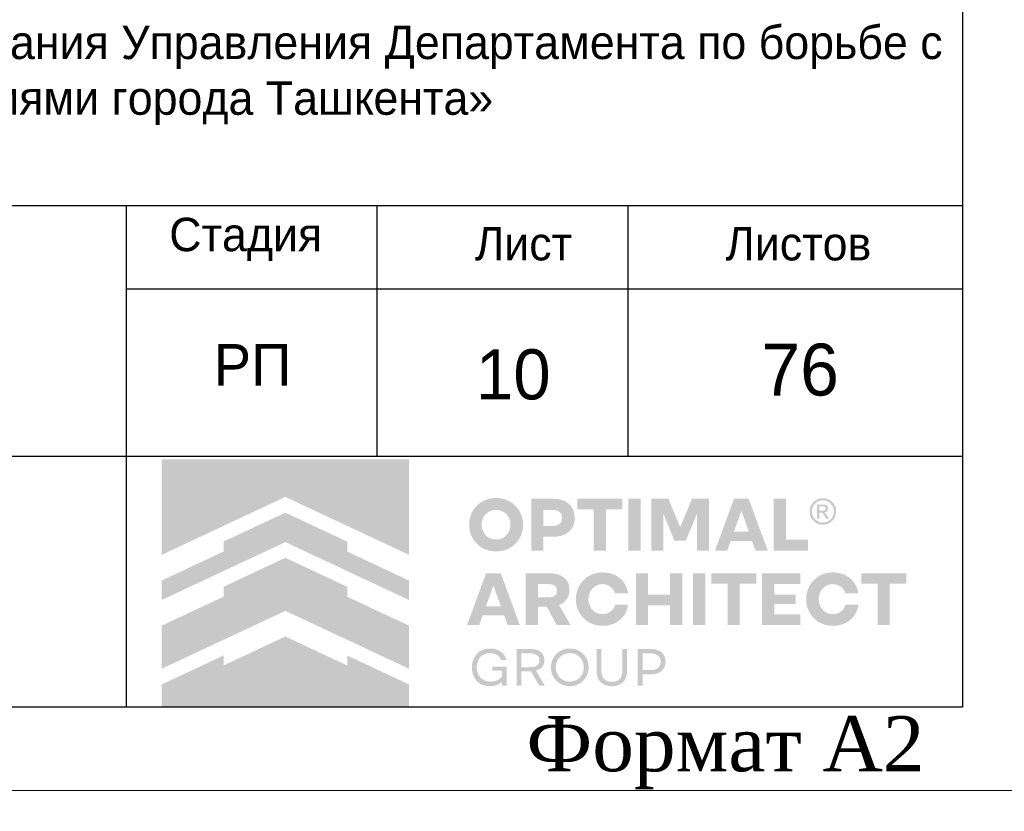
# Model space of a CAD drawing. Header units: millimetres. Extents: x -33345 to 4712671, y -3392 to 121473.
# Tile 117 of 256: x 740350 to 746238, y 44377 to 49115. Entities that reach past the tile are written whole.
import ezdxf

# ---------------------------------------------------------------- set-up
doc = ezdxf.new("R2010")
doc.units = ezdxf.units.MM
doc.layers.add('_линия', color=7, linetype='Continuous')
for name, color, linetype, lineweight in [('Lina', 7, 'Continuous', 20), ('КЖ Текст', 250, 'Continuous', 15), ('Текст', 7, 'Continuous', 20)]:
    doc.layers.add(name, color=color, linetype=linetype, lineweight=lineweight)
doc.styles.add('ISO', font='isocpeui.ttf')
doc.styles.add('Times New Roman', font='times.ttf')
doc.styles.add('X-U-RW-01$0$StyleROMANS', font='GOTHIC.TTF')

# ---------------------------------------------------------------- blocks, each defined once
blk = doc.blocks.new('awe4tD')
at = {"layer": 'Lina', "ltscale": 10}
blk.add_lwpolyline([(-44239014.9, 22734377.9), (-44314814.9, 22734377.9), (-44314814.9, 22776377.9), (-44239014.9, 22776377.9)], close=True, dxfattribs=at)
at = {"layer": 'Lina', "lineweight": 30, "ltscale": 10}
blk.add_lwpolyline([(-44239514.9, 22734877.9), (-44312814.9, 22734877.9), (-44312814.9, 22775877.9), (-44239514.9, 22775877.9)], close=True, dxfattribs=at)
at = {"layer": 'Lina', "ltscale": 10, "insert": (-44242122.8, 22734823.6), "char_height": 330, "width": 2502.938, "attachment_point": 1, "style": 'Times New Roman'}
blk.add_mtext('Формат А2', dxfattribs=at)
blk = doc.blocks.new('logo')
at = {"true_color": 0x90e0ed}
h = blk.add_hatch(color=141, dxfattribs=at)
h.dxf.hatch_style = 1
h.paths.add_polyline_path([(5.672, 5.668), (0.009, 5.668), (0.009, 3.483), (1.425, 4.147), (2.84, 4.81), (4.256, 4.147), (5.672, 3.483)])
at = {"true_color": 0x212121}
h = blk.add_hatch(color=250, dxfattribs=at)
h.dxf.hatch_style = 1
h.paths.add_polyline_path([(8.107, 4.61), (8.086, 4.63), (8.064, 4.649), (8.041, 4.667), (8.017, 4.683), (7.992, 4.699), (7.967, 4.713), (7.94, 4.726), (7.912, 4.738), (7.884, 4.749), (7.855, 4.759), (7.825, 4.766), (7.795, 4.773), (7.763, 4.778), (7.732, 4.782), (7.7, 4.784), (7.667, 4.785), (7.634, 4.784), (7.602, 4.782), (7.571, 4.778), (7.54, 4.773), (7.51, 4.766), (7.48, 4.758), (7.451, 4.749), (7.422, 4.738), (7.394, 4.725), (7.367, 4.712), (7.341, 4.697), (7.316, 4.682), (7.292, 4.665), (7.269, 4.648), (7.247, 4.629), (7.226, 4.609), (7.206, 4.588), (7.187, 4.566), (7.169, 4.544), (7.153, 4.52), (7.137, 4.495), (7.122, 4.47), (7.109, 4.443), (7.097, 4.416), (7.086, 4.387), (7.076, 4.359), (7.068, 4.329), (7.061, 4.299), (7.056, 4.268), (7.053, 4.237), (7.05, 4.205), (7.05, 4.173), (7.05, 4.14), (7.053, 4.108), (7.056, 4.077), (7.061, 4.047), (7.068, 4.016), (7.076, 3.987), (7.086, 3.958), (7.097, 3.93), (7.109, 3.903), (7.122, 3.876), (7.137, 3.85), (7.153, 3.826), (7.169, 3.802), (7.187, 3.779), (7.206, 3.757), (7.226, 3.736), (7.247, 3.716), (7.269, 3.697), (7.292, 3.679), (7.316, 3.662), (7.341, 3.647), (7.367, 3.633), (7.394, 3.619), (7.422, 3.607), (7.451, 3.596), (7.48, 3.587), (7.51, 3.579), (7.54, 3.573), (7.571, 3.568), (7.602, 3.564), (7.634, 3.562), (7.667, 3.561), (7.7, 3.562), (7.732, 3.564), (7.763, 3.568), (7.795, 3.573), (7.825, 3.579), (7.855, 3.587), (7.884, 3.596), (7.912, 3.607), (7.94, 3.619), (7.967, 3.633), (7.992, 3.647), (8.017, 3.662), (8.041, 3.679), (8.064, 3.697), (8.086, 3.716), (8.107, 3.736), (8.127, 3.757), (8.146, 3.779), (8.164, 3.802), (8.181, 3.826), (8.196, 3.85), (8.211, 3.876), (8.224, 3.903), (8.237, 3.93), (8.248, 3.958), (8.257, 3.987), (8.265, 4.016), (8.272, 4.047), (8.277, 4.077), (8.281, 4.108), (8.283, 4.14), (8.284, 4.173), (8.283, 4.205), (8.281, 4.237), (8.277, 4.268), (8.272, 4.299), (8.265, 4.329), (8.257, 4.359), (8.248, 4.387), (8.237, 4.416), (8.224, 4.443), (8.211, 4.47), (8.196, 4.495), (8.181, 4.52), (8.164, 4.544), (8.146, 4.567), (8.127, 4.589)])
h.paths.add_polyline_path([(7.841, 4.464), (7.854, 4.455), (7.867, 4.446), (7.879, 4.436), (7.891, 4.426), (7.902, 4.415), (7.913, 4.403), (7.923, 4.391), (7.933, 4.379), (7.942, 4.366), (7.95, 4.352), (7.958, 4.338), (7.965, 4.324), (7.972, 4.308), (7.977, 4.293), (7.982, 4.277), (7.987, 4.261), (7.99, 4.244), (7.993, 4.228), (7.995, 4.21), (7.996, 4.193), (7.996, 4.175), (7.996, 4.157), (7.995, 4.139), (7.993, 4.121), (7.99, 4.104), (7.987, 4.088), (7.982, 4.071), (7.977, 4.055), (7.972, 4.039), (7.965, 4.024), (7.958, 4.009), (7.95, 3.994), (7.942, 3.981), (7.933, 3.967), (7.923, 3.955), (7.913, 3.942), (7.902, 3.931), (7.891, 3.92), (7.879, 3.909), (7.867, 3.9), (7.854, 3.891), (7.841, 3.882), (7.827, 3.874), (7.813, 3.867), (7.798, 3.86), (7.783, 3.854), (7.767, 3.849), (7.751, 3.844), (7.735, 3.841), (7.718, 3.838), (7.701, 3.836), (7.684, 3.835), (7.667, 3.834), (7.649, 3.835), (7.632, 3.836), (7.615, 3.838), (7.598, 3.841), (7.582, 3.844), (7.566, 3.849), (7.551, 3.854), (7.535, 3.86), (7.521, 3.867), (7.506, 3.874), (7.492, 3.882), (7.479, 3.891), (7.466, 3.9), (7.454, 3.909), (7.442, 3.92), (7.431, 3.931), (7.42, 3.942), (7.41, 3.955), (7.4, 3.967), (7.391, 3.981), (7.383, 3.994), (7.375, 4.009), (7.368, 4.024), (7.362, 4.039), (7.356, 4.055), (7.351, 4.071), (7.347, 4.088), (7.343, 4.104), (7.34, 4.121), (7.338, 4.139), (7.337, 4.157), (7.337, 4.175), (7.337, 4.193), (7.338, 4.21), (7.34, 4.228), (7.343, 4.244), (7.347, 4.261), (7.351, 4.277), (7.356, 4.293), (7.362, 4.308), (7.368, 4.324), (7.375, 4.338), (7.383, 4.352), (7.391, 4.366), (7.4, 4.379), (7.41, 4.391), (7.42, 4.403), (7.431, 4.415), (7.442, 4.426), (7.454, 4.436), (7.466, 4.446), (7.479, 4.455), (7.492, 4.464), (7.506, 4.472), (7.521, 4.479), (7.535, 4.486), (7.551, 4.492), (7.566, 4.497), (7.582, 4.501), (7.598, 4.505), (7.615, 4.508), (7.632, 4.51), (7.649, 4.511), (7.667, 4.511), (7.684, 4.511), (7.701, 4.51), (7.718, 4.508), (7.735, 4.505), (7.751, 4.501), (7.767, 4.497), (7.783, 4.492), (7.798, 4.486), (7.813, 4.479), (7.827, 4.472)], flags=16)
h.paths.add_polyline_path([(9.335, 4.648), (9.319, 4.662), (9.301, 4.675), (9.283, 4.687), (9.264, 4.698), (9.245, 4.709), (9.224, 4.719), (9.203, 4.728), (9.181, 4.736), (9.158, 4.743), (9.134, 4.749), (9.11, 4.755), (9.085, 4.759), (9.059, 4.762), (9.032, 4.765), (9.005, 4.766), (8.977, 4.767), (8.47, 4.767), (8.47, 3.579), (8.75, 3.579), (8.75, 3.898), (8.977, 3.898), (9.005, 3.898), (9.032, 3.9), (9.059, 3.902), (9.085, 3.906), (9.11, 3.91), (9.134, 3.915), (9.158, 3.921), (9.181, 3.928), (9.203, 3.936), (9.224, 3.945), (9.245, 3.954), (9.264, 3.965), (9.283, 3.976), (9.301, 3.988), (9.319, 4.001), (9.335, 4.014), (9.35, 4.029), (9.365, 4.044), (9.379, 4.059), (9.391, 4.076), (9.403, 4.093), (9.414, 4.111), (9.424, 4.13), (9.432, 4.15), (9.44, 4.17), (9.447, 4.191), (9.453, 4.212), (9.458, 4.234), (9.461, 4.257), (9.464, 4.28), (9.466, 4.304), (9.466, 4.329), (9.466, 4.353), (9.464, 4.377), (9.461, 4.401), (9.458, 4.424), (9.453, 4.446), (9.447, 4.468), (9.44, 4.489), (9.432, 4.51), (9.424, 4.53), (9.414, 4.549), (9.403, 4.567), (9.391, 4.585), (9.379, 4.602), (9.365, 4.618), (9.35, 4.633)])
h.paths.add_polyline_path([(8.75, 4.511), (8.959, 4.511), (8.984, 4.511), (9.008, 4.508), (9.031, 4.505), (9.052, 4.499), (9.071, 4.492), (9.09, 4.484), (9.106, 4.474), (9.121, 4.463), (9.135, 4.45), (9.147, 4.436), (9.156, 4.421), (9.165, 4.404), (9.171, 4.387), (9.175, 4.368), (9.178, 4.348), (9.179, 4.327), (9.178, 4.306), (9.175, 4.287), (9.171, 4.268), (9.165, 4.251), (9.156, 4.235), (9.147, 4.22), (9.135, 4.206), (9.121, 4.193), (9.106, 4.182), (9.09, 4.172), (9.071, 4.164), (9.052, 4.157), (9.031, 4.151), (9.008, 4.148), (8.984, 4.145), (8.959, 4.144), (8.75, 4.144)], flags=16)
h.paths.add_polyline_path([(10.558, 4.767), (9.528, 4.767), (9.528, 4.529), (9.904, 4.529), (9.904, 3.579), (10.182, 3.579), (10.182, 4.529), (10.558, 4.529)])
h.paths.add_polyline_path([(10.975, 4.767), (10.695, 4.767), (10.695, 3.579), (10.975, 3.579)])
h.paths.add_polyline_path([(11.611, 4.767), (11.223, 4.767), (11.223, 3.579), (11.498, 3.579), (11.498, 4.426), (11.751, 3.806), (12.012, 3.806), (12.267, 4.426), (12.267, 3.579), (12.542, 3.579), (12.542, 4.767), (12.154, 4.767), (11.882, 4.116)])
h.paths.add_polyline_path([(13.451, 4.767), (13.116, 4.767), (12.68, 3.579), (12.959, 3.579), (13.038, 3.799), (13.529, 3.799), (13.609, 3.579), (13.888, 3.579)])
h.paths.add_polyline_path([(13.285, 4.487), (13.457, 4.01), (13.111, 4.01)], flags=16)
h.paths.add_polyline_path([(14.306, 4.767), (14.026, 4.767), (14.026, 3.579), (14.808, 3.579), (14.808, 3.827), (14.306, 3.827)])
h.paths.add_polyline_path([(15.871, 2.84), (15.857, 2.86), (15.841, 2.879), (15.825, 2.898), (15.808, 2.916), (15.79, 2.933), (15.771, 2.949), (15.752, 2.964), (15.731, 2.978), (15.71, 2.992), (15.688, 3.004), (15.666, 3.016), (15.643, 3.027), (15.619, 3.037), (15.594, 3.046), (15.569, 3.053), (15.543, 3.06), (15.516, 3.066), (15.49, 3.071), (15.462, 3.074), (15.434, 3.077), (15.406, 3.079), (15.377, 3.079), (15.344, 3.078), (15.312, 3.076), (15.281, 3.072), (15.25, 3.067), (15.22, 3.061), (15.191, 3.052), (15.162, 3.043), (15.134, 3.031), (15.106, 3.019), (15.08, 3.005), (15.054, 2.991), (15.03, 2.975), (15.006, 2.958), (14.984, 2.94), (14.962, 2.921), (14.942, 2.901), (14.922, 2.88), (14.903, 2.858), (14.886, 2.835), (14.869, 2.811), (14.854, 2.787), (14.84, 2.761), (14.827, 2.734), (14.815, 2.707), (14.804, 2.679), (14.795, 2.65), (14.787, 2.621), (14.78, 2.591), (14.775, 2.561), (14.772, 2.53), (14.769, 2.499), (14.769, 2.468), (14.769, 2.436), (14.772, 2.405), (14.775, 2.374), (14.78, 2.344), (14.787, 2.314), (14.795, 2.285), (14.804, 2.256), (14.815, 2.228), (14.827, 2.201), (14.84, 2.174), (14.854, 2.149), (14.869, 2.124), (14.886, 2.1), (14.903, 2.077), (14.922, 2.055), (14.942, 2.034), (14.962, 2.014), (14.984, 1.995), (15.006, 1.977), (15.03, 1.96), (15.054, 1.945), (15.08, 1.93), (15.106, 1.916), (15.134, 1.904), (15.162, 1.893), (15.191, 1.883), (15.22, 1.875), (15.25, 1.868), (15.281, 1.863), (15.312, 1.859), (15.344, 1.857), (15.377, 1.856), (15.406, 1.856), (15.434, 1.858), (15.462, 1.861), (15.49, 1.864), (15.516, 1.869), (15.543, 1.875), (15.569, 1.882), (15.594, 1.89), (15.619, 1.898), (15.643, 1.908), (15.666, 1.919), (15.688, 1.931), (15.71, 1.943), (15.731, 1.957), (15.752, 1.971), (15.771, 1.986), (15.79, 2.002), (15.808, 2.019), (15.825, 2.037), (15.841, 2.056), (15.857, 2.075), (15.871, 2.096), (15.885, 2.117), (15.898, 2.139), (15.91, 2.161), (15.921, 2.185), (15.93, 2.209), (15.939, 2.233), (15.947, 2.259), (15.953, 2.284), (15.959, 2.311), (15.964, 2.338), (15.668, 2.338), (15.659, 2.314), (15.649, 2.291), (15.638, 2.269), (15.625, 2.249), (15.61, 2.23), (15.594, 2.213), (15.576, 2.196), (15.557, 2.181), (15.536, 2.168), (15.515, 2.156), (15.493, 2.146), (15.471, 2.138), (15.448, 2.132), (15.424, 2.127), (15.4, 2.125), (15.375, 2.124), (15.358, 2.124), (15.342, 2.125), (15.326, 2.127), (15.31, 2.13), (15.294, 2.134), (15.279, 2.139), (15.264, 2.144), (15.249, 2.15), (15.235, 2.157), (15.221, 2.165), (15.207, 2.173), (15.195, 2.182), (15.182, 2.191), (15.17, 2.201), (15.159, 2.212), (15.148, 2.223), (15.138, 2.235), (15.128, 2.247), (15.119, 2.26), (15.11, 2.273), (15.102, 2.287), (15.094, 2.302), (15.087, 2.316), (15.081, 2.332), (15.075, 2.348), (15.07, 2.364), (15.066, 2.381), (15.062, 2.397), (15.059, 2.414), (15.057, 2.432), (15.056, 2.45), (15.056, 2.468), (15.056, 2.486), (15.057, 2.503), (15.059, 2.521), (15.062, 2.538), (15.066, 2.555), (15.07, 2.571), (15.075, 2.587), (15.081, 2.603), (15.087, 2.619), (15.094, 2.634), (15.102, 2.648), (15.11, 2.662), (15.119, 2.675), (15.128, 2.688), (15.138, 2.7), (15.148, 2.712), (15.159, 2.723), (15.17, 2.734), (15.182, 2.744), (15.195, 2.753), (15.207, 2.762), (15.221, 2.77), (15.235, 2.778), (15.249, 2.785), (15.264, 2.791), (15.279, 2.797), (15.294, 2.801), (15.31, 2.805), (15.326, 2.808), (15.342, 2.81), (15.358, 2.811), (15.375, 2.812), (15.4, 2.811), (15.424, 2.808), (15.448, 2.803), (15.471, 2.797), (15.493, 2.789), (15.515, 2.779), (15.536, 2.767), (15.557, 2.754), (15.576, 2.739), (15.594, 2.722), (15.61, 2.705), (15.625, 2.686), (15.638, 2.666), (15.649, 2.644), (15.659, 2.621), (15.668, 2.597), (15.964, 2.597), (15.959, 2.624), (15.953, 2.651), (15.947, 2.677), (15.939, 2.702), (15.93, 2.726), (15.921, 2.75), (15.91, 2.774), (15.898, 2.796), (15.885, 2.818)])
h.paths.add_polyline_path([(14.632, 3.061), (13.76, 3.061), (13.76, 1.874), (14.632, 1.874), (14.632, 2.122), (14.04, 2.122), (14.04, 2.359), (14.528, 2.359), (14.528, 2.572), (14.04, 2.572), (14.04, 2.813), (14.632, 2.813)])
h.paths.add_polyline_path([(13.624, 3.061), (12.593, 3.061), (12.593, 2.824), (12.969, 2.824), (12.969, 1.874), (13.248, 1.874), (13.248, 2.824), (13.624, 2.824)])
h.paths.add_polyline_path([(12.457, 3.061), (12.177, 3.061), (12.177, 1.874), (12.457, 1.874)])
h.paths.add_polyline_path([(11.929, 3.061), (11.648, 3.061), (11.648, 2.572), (11.147, 2.572), (11.147, 3.061), (10.867, 3.061), (10.867, 1.874), (11.147, 1.874), (11.147, 2.329), (11.648, 2.329), (11.648, 1.874), (11.929, 1.874)])
h.paths.add_polyline_path([(10.624, 2.796), (10.611, 2.818), (10.597, 2.84), (10.583, 2.86), (10.567, 2.879), (10.551, 2.898), (10.534, 2.916), (10.516, 2.933), (10.497, 2.949), (10.477, 2.964), (10.457, 2.978), (10.436, 2.992), (10.414, 3.004), (10.392, 3.016), (10.368, 3.027), (10.344, 3.037), (10.32, 3.046), (10.294, 3.053), (10.269, 3.06), (10.242, 3.066), (10.215, 3.071), (10.188, 3.074), (10.16, 3.077), (10.132, 3.079), (10.103, 3.079), (10.07, 3.078), (10.038, 3.076), (10.007, 3.072), (9.976, 3.067), (9.946, 3.061), (9.917, 3.052), (9.888, 3.043), (9.86, 3.031), (9.832, 3.019), (9.806, 3.005), (9.78, 2.991), (9.756, 2.975), (9.732, 2.958), (9.71, 2.94), (9.688, 2.921), (9.667, 2.901), (9.648, 2.88), (9.629, 2.858), (9.612, 2.835), (9.595, 2.811), (9.58, 2.787), (9.566, 2.761), (9.553, 2.734), (9.541, 2.707), (9.53, 2.679), (9.52, 2.65), (9.512, 2.621), (9.506, 2.591), (9.501, 2.561), (9.497, 2.53), (9.495, 2.499), (9.494, 2.468), (9.495, 2.436), (9.497, 2.405), (9.501, 2.374), (9.506, 2.344), (9.512, 2.314), (9.52, 2.285), (9.53, 2.256), (9.541, 2.228), (9.553, 2.201), (9.566, 2.174), (9.58, 2.149), (9.595, 2.124), (9.612, 2.1), (9.629, 2.077), (9.648, 2.055), (9.667, 2.034), (9.688, 2.014), (9.71, 1.995), (9.732, 1.977), (9.756, 1.96), (9.78, 1.945), (9.806, 1.93), (9.832, 1.916), (9.86, 1.904), (9.888, 1.893), (9.917, 1.883), (9.946, 1.875), (9.976, 1.868), (10.007, 1.863), (10.038, 1.859), (10.07, 1.857), (10.103, 1.856), (10.132, 1.856), (10.16, 1.858), (10.188, 1.861), (10.215, 1.864), (10.242, 1.869), (10.269, 1.875), (10.294, 1.882), (10.32, 1.89), (10.344, 1.898), (10.368, 1.908), (10.392, 1.919), (10.414, 1.931), (10.436, 1.943), (10.457, 1.957), (10.477, 1.971), (10.497, 1.986), (10.516, 2.002), (10.534, 2.019), (10.551, 2.037), (10.567, 2.056), (10.583, 2.075), (10.597, 2.096), (10.611, 2.117), (10.624, 2.139), (10.636, 2.161), (10.646, 2.185), (10.656, 2.209), (10.665, 2.233), (10.673, 2.259), (10.679, 2.284), (10.685, 2.311), (10.689, 2.338), (10.393, 2.338), (10.385, 2.314), (10.375, 2.291), (10.364, 2.269), (10.351, 2.249), (10.336, 2.23), (10.32, 2.213), (10.302, 2.196), (10.282, 2.181), (10.262, 2.168), (10.241, 2.156), (10.219, 2.146), (10.197, 2.138), (10.174, 2.132), (10.15, 2.127), (10.126, 2.125), (10.101, 2.124), (10.084, 2.124), (10.068, 2.125), (10.052, 2.127), (10.036, 2.13), (10.02, 2.134), (10.005, 2.139), (9.99, 2.144), (9.975, 2.15), (9.961, 2.157), (9.947, 2.165), (9.933, 2.173), (9.92, 2.182), (9.908, 2.191), (9.896, 2.201), (9.885, 2.212), (9.874, 2.223), (9.864, 2.235), (9.854, 2.247), (9.844, 2.26), (9.836, 2.273), (9.828, 2.287), (9.82, 2.302), (9.813, 2.316), (9.806, 2.332), (9.801, 2.348), (9.796, 2.364), (9.791, 2.381), (9.788, 2.397), (9.785, 2.414), (9.783, 2.432), (9.782, 2.45), (9.782, 2.468), (9.782, 2.486), (9.783, 2.503), (9.785, 2.521), (9.788, 2.538), (9.791, 2.555), (9.796, 2.571), (9.801, 2.587), (9.806, 2.603), (9.813, 2.619), (9.82, 2.634), (9.828, 2.648), (9.836, 2.662), (9.844, 2.675), (9.854, 2.688), (9.864, 2.7), (9.874, 2.712), (9.885, 2.723), (9.896, 2.734), (9.908, 2.744), (9.92, 2.753), (9.933, 2.762), (9.947, 2.77), (9.961, 2.778), (9.975, 2.785), (9.99, 2.791), (10.005, 2.797), (10.02, 2.801), (10.036, 2.805), (10.052, 2.808), (10.068, 2.81), (10.084, 2.811), (10.101, 2.812), (10.126, 2.811), (10.15, 2.808), (10.174, 2.803), (10.197, 2.797), (10.219, 2.789), (10.241, 2.779), (10.262, 2.767), (10.282, 2.754), (10.302, 2.739), (10.32, 2.722), (10.336, 2.705), (10.351, 2.686), (10.364, 2.666), (10.375, 2.644), (10.385, 2.621), (10.393, 2.597), (10.689, 2.597), (10.685, 2.624), (10.679, 2.651), (10.673, 2.677), (10.665, 2.702), (10.656, 2.726), (10.646, 2.75), (10.636, 2.774)])
h.paths.add_polyline_path([(9.251, 2.936), (9.221, 2.962), (9.189, 2.986), (9.153, 3.006), (9.113, 3.023), (9.07, 3.037), (9.024, 3.047), (8.974, 3.055), (8.921, 3.06), (8.865, 3.061), (8.347, 3.061), (8.347, 1.874), (8.628, 1.874), (8.628, 2.294), (8.826, 2.294), (9.057, 1.874), (9.372, 1.874), (9.108, 2.335), (9.136, 2.346), (9.162, 2.359), (9.187, 2.374), (9.21, 2.39), (9.231, 2.407), (9.25, 2.425), (9.268, 2.445), (9.284, 2.466), (9.299, 2.488), (9.311, 2.512), (9.322, 2.537), (9.33, 2.563), (9.337, 2.59), (9.342, 2.619), (9.345, 2.649), (9.346, 2.68), (9.344, 2.725), (9.338, 2.766), (9.328, 2.805), (9.315, 2.842), (9.297, 2.876), (9.276, 2.907)])
h.paths.add_polyline_path([(8.949, 2.802), (8.967, 2.796), (8.984, 2.789), (8.999, 2.781), (9.012, 2.772), (9.024, 2.761), (9.035, 2.75), (9.044, 2.737), (9.051, 2.724), (9.056, 2.709), (9.06, 2.693), (9.063, 2.677), (9.064, 2.659), (9.063, 2.642), (9.06, 2.626), (9.056, 2.61), (9.051, 2.596), (9.044, 2.582), (9.035, 2.57), (9.024, 2.559), (9.012, 2.548), (8.999, 2.539), (8.984, 2.531), (8.967, 2.524), (8.949, 2.518), (8.93, 2.514), (8.909, 2.511), (8.887, 2.509), (8.863, 2.508), (8.628, 2.508), (8.628, 2.812), (8.863, 2.812), (8.887, 2.811), (8.909, 2.809), (8.93, 2.806)], flags=16)
h.paths.add_polyline_path([(7.773, 3.061), (7.438, 3.061), (7.002, 1.874), (7.28, 1.874), (7.36, 2.093), (7.851, 2.093), (7.931, 1.874), (8.209, 1.874)])
h.paths.add_polyline_path([(7.606, 2.781), (7.778, 2.304), (7.433, 2.304)], flags=16)
h.paths.add_polyline_path([(17.059, 3.061), (16.029, 3.061), (16.029, 2.824), (16.405, 2.824), (16.405, 1.874), (16.683, 1.874), (16.683, 2.824), (17.059, 2.824)])
at = {"true_color": 0xa7a9ac}
h = blk.add_hatch(color=253, dxfattribs=at)
h.dxf.hatch_style = 1
h.paths.add_polyline_path([(15.277, 4.754), (15.255, 4.763), (15.232, 4.77), (15.208, 4.776), (15.185, 4.779), (15.164, 4.781), (15.162, 4.781), (15.138, 4.781), (15.127, 4.78), (15.114, 4.779), (15.101, 4.777), (15.088, 4.775), (15.076, 4.772), (15.063, 4.769), (15.05, 4.765), (15.038, 4.76), (15.026, 4.755), (14.997, 4.739), (14.969, 4.721), (14.945, 4.701), (14.923, 4.679), (14.903, 4.654), (14.886, 4.628), (14.872, 4.599), (14.86, 4.567), (14.856, 4.553), (14.853, 4.539), (14.85, 4.525), (14.848, 4.51), (14.847, 4.496), (14.847, 4.481), (14.847, 4.466), (14.848, 4.452), (14.851, 4.426), (14.857, 4.402), (14.864, 4.378), (14.873, 4.355), (14.884, 4.333), (14.896, 4.312), (14.911, 4.291), (14.928, 4.272), (14.94, 4.259), (14.954, 4.247), (14.968, 4.236), (14.982, 4.225), (14.997, 4.216), (15.013, 4.207), (15.029, 4.2), (15.046, 4.193), (15.064, 4.187), (15.082, 4.182), (15.1, 4.179), (15.119, 4.176), (15.14, 4.175), (15.16, 4.175), (15.181, 4.176), (15.202, 4.179), (15.222, 4.183), (15.241, 4.188), (15.26, 4.195), (15.279, 4.203), (15.297, 4.212), (15.314, 4.222), (15.331, 4.234), (15.347, 4.247), (15.364, 4.263), (15.38, 4.28), (15.395, 4.298), (15.408, 4.317), (15.419, 4.337), (15.429, 4.358), (15.437, 4.38), (15.444, 4.403), (15.448, 4.418), (15.45, 4.433), (15.452, 4.448), (15.453, 4.463), (15.454, 4.466), (15.454, 4.49), (15.453, 4.501), (15.45, 4.523), (15.446, 4.544), (15.441, 4.565), (15.434, 4.586), (15.426, 4.605), (15.416, 4.624), (15.405, 4.643), (15.392, 4.661), (15.38, 4.676), (15.368, 4.69), (15.354, 4.703), (15.34, 4.715), (15.326, 4.726), (15.31, 4.736), (15.294, 4.745)])
h.paths.add_polyline_path([(15.249, 4.711), (15.292, 4.687), (15.329, 4.657), (15.36, 4.619), (15.383, 4.576), (15.398, 4.529), (15.403, 4.478), (15.398, 4.427), (15.383, 4.379), (15.36, 4.336), (15.329, 4.299), (15.291, 4.268), (15.248, 4.245), (15.2, 4.23), (15.149, 4.225), (15.099, 4.23), (15.051, 4.245), (15.009, 4.268), (14.971, 4.299), (14.941, 4.337), (14.917, 4.38), (14.903, 4.427), (14.897, 4.478), (14.903, 4.529), (14.917, 4.576), (14.941, 4.619), (14.972, 4.657), (15.009, 4.688), (15.052, 4.711), (15.099, 4.726), (15.15, 4.731), (15.201, 4.726)], flags=16)
h.paths.add_polyline_path([(15.197, 4.632), (15.209, 4.629), (15.219, 4.625), (15.227, 4.621), (15.235, 4.616), (15.242, 4.61), (15.249, 4.603), (15.254, 4.596), (15.259, 4.587), (15.263, 4.578), (15.267, 4.565), (15.269, 4.553), (15.269, 4.541), (15.267, 4.529), (15.264, 4.518), (15.259, 4.507), (15.252, 4.496), (15.244, 4.486), (15.238, 4.48), (15.232, 4.475), (15.225, 4.471), (15.218, 4.467), (15.211, 4.464), (15.203, 4.461), (15.196, 4.459), (15.187, 4.458), (15.177, 4.456), (15.177, 4.456), (15.189, 4.449), (15.197, 4.445), (15.203, 4.439), (15.209, 4.433), (15.215, 4.426), (15.226, 4.413), (15.235, 4.399), (15.245, 4.386), (15.254, 4.372), (15.29, 4.313), (15.291, 4.311), (15.289, 4.31), (15.23, 4.31), (15.226, 4.312), (15.182, 4.389), (15.157, 4.425), (15.152, 4.43), (15.147, 4.435), (15.141, 4.439), (15.135, 4.442), (15.129, 4.445), (15.122, 4.447), (15.115, 4.448), (15.107, 4.448), (15.072, 4.449), (15.07, 4.449), (15.07, 4.311), (15.018, 4.311), (15.018, 4.636), (15.02, 4.637), (15.161, 4.635), (15.173, 4.635), (15.185, 4.634)], flags=0)
h.paths.add_polyline_path([(15.178, 4.588), (15.187, 4.584), (15.196, 4.579), (15.2, 4.576), (15.203, 4.572), (15.206, 4.568), (15.209, 4.564), (15.211, 4.559), (15.212, 4.554), (15.213, 4.549), (15.213, 4.544), (15.213, 4.538), (15.212, 4.533), (15.211, 4.528), (15.209, 4.523), (15.206, 4.518), (15.203, 4.514), (15.199, 4.51), (15.195, 4.506), (15.19, 4.503), (15.184, 4.5), (15.178, 4.499), (15.173, 4.497), (15.161, 4.495), (15.15, 4.494), (15.138, 4.494), (15.127, 4.494), (15.074, 4.493), (15.071, 4.493), (15.071, 4.592), (15.096, 4.592), (15.159, 4.591), (15.169, 4.59)], flags=0)
h.paths.add_polyline_path([(15.267, 4.565), (15.263, 4.578), (15.259, 4.587), (15.254, 4.596), (15.249, 4.603), (15.242, 4.61), (15.235, 4.616), (15.227, 4.621), (15.219, 4.625), (15.209, 4.629), (15.197, 4.632), (15.185, 4.634), (15.173, 4.635), (15.161, 4.635), (15.02, 4.637), (15.018, 4.636), (15.018, 4.311), (15.07, 4.311), (15.07, 4.449), (15.072, 4.449), (15.107, 4.448), (15.115, 4.448), (15.122, 4.447), (15.129, 4.445), (15.135, 4.442), (15.141, 4.439), (15.147, 4.435), (15.152, 4.43), (15.157, 4.425), (15.182, 4.389), (15.226, 4.312), (15.23, 4.31), (15.289, 4.31), (15.291, 4.311), (15.29, 4.313), (15.254, 4.372), (15.245, 4.386), (15.235, 4.399), (15.226, 4.413), (15.215, 4.426), (15.209, 4.433), (15.203, 4.439), (15.197, 4.445), (15.189, 4.449), (15.177, 4.456), (15.187, 4.458), (15.196, 4.459), (15.203, 4.461), (15.211, 4.464), (15.218, 4.467), (15.225, 4.471), (15.232, 4.475), (15.238, 4.48), (15.244, 4.486), (15.252, 4.496), (15.259, 4.507), (15.264, 4.518), (15.267, 4.529), (15.269, 4.541), (15.269, 4.553)], flags=0)
h = blk.add_hatch(color=253, dxfattribs=at)
h.dxf.hatch_style = 1
h.paths.add_polyline_path([(15.242, 4.61), (15.235, 4.616), (15.227, 4.621), (15.219, 4.625), (15.209, 4.629), (15.197, 4.632), (15.185, 4.634), (15.173, 4.635), (15.161, 4.635), (15.02, 4.637), (15.018, 4.636), (15.018, 4.311), (15.07, 4.311), (15.07, 4.449), (15.072, 4.449), (15.107, 4.448), (15.115, 4.448), (15.122, 4.447), (15.129, 4.445), (15.135, 4.442), (15.141, 4.439), (15.147, 4.435), (15.152, 4.43), (15.157, 4.425), (15.182, 4.389), (15.226, 4.312), (15.23, 4.31), (15.289, 4.31), (15.291, 4.311), (15.29, 4.313), (15.254, 4.372), (15.245, 4.386), (15.235, 4.399), (15.226, 4.413), (15.215, 4.426), (15.209, 4.433), (15.203, 4.439), (15.197, 4.445), (15.189, 4.449), (15.177, 4.456), (15.187, 4.458), (15.196, 4.459), (15.203, 4.461), (15.211, 4.464), (15.218, 4.467), (15.225, 4.471), (15.232, 4.475), (15.238, 4.48), (15.244, 4.486), (15.252, 4.496), (15.259, 4.507), (15.264, 4.518), (15.267, 4.529), (15.269, 4.541), (15.269, 4.553), (15.267, 4.565), (15.263, 4.578), (15.259, 4.587), (15.254, 4.596), (15.249, 4.603)])
h.paths.add_polyline_path([(15.169, 4.59), (15.178, 4.588), (15.187, 4.584), (15.196, 4.579), (15.2, 4.576), (15.203, 4.572), (15.206, 4.568), (15.209, 4.564), (15.211, 4.559), (15.212, 4.554), (15.213, 4.549), (15.213, 4.544), (15.213, 4.538), (15.212, 4.533), (15.211, 4.528), (15.209, 4.523), (15.206, 4.518), (15.203, 4.514), (15.199, 4.51), (15.195, 4.506), (15.19, 4.503), (15.184, 4.5), (15.178, 4.499), (15.173, 4.497), (15.161, 4.495), (15.15, 4.494), (15.138, 4.494), (15.127, 4.494), (15.074, 4.493), (15.071, 4.493), (15.071, 4.592), (15.096, 4.592), (15.159, 4.591)], flags=16)
at = {"true_color": 0x1f2877}
h = blk.add_hatch(color=166, dxfattribs=at)
h.dxf.hatch_style = 1
h.paths.add_polyline_path([(2.84, 4.449), (1.425, 3.786), (1.425, 3.558), (0.009, 2.894), (0.009, 2.448), (1.425, 3.112), (2.84, 3.775), (4.256, 3.112), (5.672, 2.448), (5.672, 2.894), (4.256, 3.558), (4.256, 3.786)])
h.paths.add_polyline_path([(2.84, 3.415), (1.425, 2.751), (1.425, 2.523), (0.009, 1.86), (0.009, 0.873), (1.425, 1.536), (2.84, 2.199), (4.256, 1.536), (5.672, 0.873), (5.672, 1.86), (4.256, 2.523), (4.256, 2.751)])
h.paths.add_polyline_path([(2.84, 1.611), (1.425, 0.947), (1.425, 1.176), (0.009, 0.512), (0.009, 0.005), (5.672, 0.005), (5.672, 0.512), (4.256, 1.176), (4.256, 0.947)])
at = {"true_color": 0xa7a9ac}
h = blk.add_hatch(color=253, dxfattribs=at)
h.dxf.hatch_style = 1
h.paths.add_polyline_path([(7.824, 1.219), (7.813, 1.23), (7.803, 1.24), (7.791, 1.249), (7.78, 1.258), (7.768, 1.267), (7.756, 1.275), (7.743, 1.283), (7.73, 1.29), (7.716, 1.297), (7.703, 1.303), (7.688, 1.309), (7.674, 1.314), (7.659, 1.319), (7.644, 1.323), (7.628, 1.326), (7.613, 1.329), (7.597, 1.332), (7.581, 1.334), (7.564, 1.335), (7.547, 1.336), (7.53, 1.336), (7.506, 1.335), (7.483, 1.334), (7.461, 1.331), (7.439, 1.328), (7.417, 1.323), (7.396, 1.317), (7.376, 1.31), (7.356, 1.302), (7.337, 1.293), (7.319, 1.284), (7.301, 1.273), (7.284, 1.262), (7.268, 1.25), (7.253, 1.237), (7.238, 1.224), (7.224, 1.21), (7.211, 1.195), (7.199, 1.179), (7.187, 1.163), (7.176, 1.146), (7.166, 1.129), (7.157, 1.11), (7.149, 1.092), (7.141, 1.073), (7.134, 1.053), (7.128, 1.033), (7.124, 1.012), (7.119, 0.991), (7.116, 0.97), (7.114, 0.949), (7.113, 0.927), (7.112, 0.904), (7.113, 0.88), (7.114, 0.857), (7.116, 0.834), (7.12, 0.811), (7.124, 0.789), (7.129, 0.768), (7.135, 0.747), (7.142, 0.727), (7.15, 0.707), (7.159, 0.688), (7.168, 0.67), (7.178, 0.652), (7.189, 0.636), (7.201, 0.62), (7.214, 0.605), (7.227, 0.59), (7.241, 0.577), (7.255, 0.564), (7.271, 0.552), (7.286, 0.54), (7.303, 0.53), (7.32, 0.52), (7.338, 0.511), (7.357, 0.503), (7.376, 0.496), (7.396, 0.49), (7.416, 0.485), (7.436, 0.48), (7.458, 0.477), (7.479, 0.475), (7.501, 0.473), (7.524, 0.473), (7.546, 0.473), (7.567, 0.474), (7.588, 0.476), (7.608, 0.479), (7.627, 0.483), (7.646, 0.488), (7.664, 0.493), (7.682, 0.5), (7.699, 0.507), (7.716, 0.514), (7.732, 0.523), (7.747, 0.532), (7.761, 0.541), (7.775, 0.551), (7.789, 0.562), (7.802, 0.574), (7.802, 0.485), (7.911, 0.485), (7.911, 0.921), (7.578, 0.921), (7.578, 0.827), (7.802, 0.827), (7.802, 0.709), (7.794, 0.695), (7.785, 0.681), (7.774, 0.668), (7.763, 0.656), (7.75, 0.645), (7.735, 0.634), (7.72, 0.624), (7.703, 0.615), (7.685, 0.606), (7.666, 0.599), (7.647, 0.593), (7.627, 0.588), (7.606, 0.584), (7.585, 0.581), (7.563, 0.58), (7.54, 0.579), (7.522, 0.579), (7.505, 0.58), (7.488, 0.582), (7.472, 0.585), (7.456, 0.588), (7.441, 0.592), (7.425, 0.597), (7.411, 0.602), (7.396, 0.608), (7.383, 0.615), (7.369, 0.622), (7.357, 0.63), (7.345, 0.639), (7.333, 0.648), (7.322, 0.658), (7.311, 0.668), (7.301, 0.679), (7.292, 0.69), (7.283, 0.702), (7.275, 0.715), (7.267, 0.728), (7.26, 0.741), (7.253, 0.756), (7.247, 0.77), (7.242, 0.786), (7.237, 0.801), (7.234, 0.817), (7.23, 0.834), (7.228, 0.851), (7.226, 0.868), (7.225, 0.886), (7.225, 0.904), (7.225, 0.921), (7.226, 0.938), (7.228, 0.954), (7.23, 0.97), (7.233, 0.986), (7.236, 1.001), (7.24, 1.016), (7.245, 1.031), (7.25, 1.046), (7.256, 1.06), (7.262, 1.074), (7.27, 1.087), (7.277, 1.099), (7.285, 1.112), (7.294, 1.123), (7.304, 1.135), (7.314, 1.145), (7.324, 1.155), (7.335, 1.165), (7.347, 1.174), (7.359, 1.182), (7.371, 1.19), (7.385, 1.197), (7.398, 1.204), (7.412, 1.21), (7.427, 1.215), (7.442, 1.22), (7.458, 1.223), (7.474, 1.226), (7.49, 1.228), (7.508, 1.229), (7.525, 1.23), (7.547, 1.229), (7.569, 1.227), (7.59, 1.224), (7.61, 1.219), (7.629, 1.214), (7.648, 1.207), (7.667, 1.199), (7.684, 1.189), (7.701, 1.178), (7.716, 1.166), (7.73, 1.154), (7.743, 1.14), (7.755, 1.125), (7.765, 1.109), (7.775, 1.091), (7.783, 1.073), (7.908, 1.073), (7.903, 1.089), (7.897, 1.104), (7.891, 1.118), (7.884, 1.132), (7.877, 1.146), (7.869, 1.159), (7.861, 1.172), (7.852, 1.185), (7.843, 1.197), (7.834, 1.208)])
h.paths.add_polyline_path([(8.756, 1.163), (8.751, 1.175), (8.746, 1.187), (8.74, 1.198), (8.733, 1.208), (8.725, 1.219), (8.717, 1.229), (8.709, 1.238), (8.7, 1.247), (8.69, 1.255), (8.68, 1.263), (8.669, 1.271), (8.658, 1.278), (8.646, 1.285), (8.634, 1.291), (8.621, 1.296), (8.608, 1.301), (8.594, 1.306), (8.579, 1.31), (8.565, 1.314), (8.549, 1.317), (8.534, 1.319), (8.517, 1.321), (8.501, 1.322), (8.484, 1.323), (8.466, 1.323), (8.136, 1.323), (8.136, 0.485), (8.245, 0.485), (8.245, 0.814), (8.464, 0.814), (8.654, 0.485), (8.783, 0.485), (8.579, 0.828), (8.602, 0.835), (8.623, 0.843), (8.643, 0.853), (8.662, 0.863), (8.679, 0.875), (8.695, 0.888), (8.709, 0.902), (8.723, 0.917), (8.734, 0.933), (8.744, 0.95), (8.753, 0.968), (8.76, 0.986), (8.766, 1.006), (8.769, 1.026), (8.772, 1.047), (8.773, 1.07), (8.772, 1.084), (8.771, 1.098), (8.77, 1.112), (8.767, 1.125), (8.764, 1.138), (8.761, 1.151)])
h.paths.add_polyline_path([(8.245, 1.223), (8.455, 1.223), (8.479, 1.223), (8.501, 1.221), (8.522, 1.218), (8.541, 1.213), (8.56, 1.207), (8.577, 1.2), (8.592, 1.192), (8.606, 1.182), (8.619, 1.171), (8.63, 1.159), (8.639, 1.146), (8.647, 1.132), (8.653, 1.117), (8.657, 1.101), (8.659, 1.084), (8.66, 1.066), (8.659, 1.047), (8.657, 1.03), (8.653, 1.014), (8.647, 0.999), (8.639, 0.985), (8.63, 0.972), (8.619, 0.96), (8.606, 0.949), (8.592, 0.94), (8.577, 0.931), (8.56, 0.924), (8.541, 0.918), (8.522, 0.914), (8.501, 0.911), (8.479, 0.909), (8.455, 0.908), (8.245, 0.908)], flags=16)
h.paths.add_polyline_path([(9.702, 1.165), (9.689, 1.181), (9.676, 1.197), (9.662, 1.212), (9.647, 1.226), (9.631, 1.239), (9.615, 1.252), (9.598, 1.263), (9.581, 1.274), (9.563, 1.285), (9.544, 1.294), (9.525, 1.303), (9.505, 1.311), (9.484, 1.317), (9.464, 1.323), (9.443, 1.328), (9.421, 1.331), (9.399, 1.334), (9.377, 1.336), (9.355, 1.336), (9.332, 1.336), (9.31, 1.334), (9.288, 1.331), (9.266, 1.328), (9.245, 1.323), (9.225, 1.317), (9.204, 1.311), (9.184, 1.303), (9.165, 1.294), (9.146, 1.285), (9.128, 1.274), (9.111, 1.263), (9.094, 1.252), (9.078, 1.239), (9.062, 1.226), (9.047, 1.212), (9.033, 1.197), (9.02, 1.181), (9.007, 1.165), (8.995, 1.148), (8.984, 1.131), (8.974, 1.113), (8.965, 1.094), (8.956, 1.075), (8.948, 1.055), (8.941, 1.034), (8.936, 1.014), (8.931, 0.993), (8.928, 0.971), (8.925, 0.949), (8.923, 0.927), (8.923, 0.904), (8.923, 0.882), (8.925, 0.859), (8.928, 0.838), (8.931, 0.816), (8.936, 0.795), (8.941, 0.774), (8.948, 0.754), (8.956, 0.734), (8.965, 0.715), (8.974, 0.696), (8.984, 0.678), (8.995, 0.66), (9.007, 0.644), (9.02, 0.628), (9.033, 0.612), (9.047, 0.597), (9.062, 0.583), (9.078, 0.57), (9.094, 0.557), (9.111, 0.545), (9.128, 0.534), (9.146, 0.524), (9.165, 0.514), (9.184, 0.506), (9.204, 0.498), (9.225, 0.491), (9.245, 0.486), (9.266, 0.481), (9.288, 0.477), (9.31, 0.475), (9.332, 0.473), (9.355, 0.473), (9.377, 0.473), (9.399, 0.475), (9.421, 0.477), (9.443, 0.481), (9.464, 0.486), (9.484, 0.491), (9.505, 0.498), (9.525, 0.506), (9.544, 0.514), (9.563, 0.524), (9.581, 0.534), (9.598, 0.545), (9.615, 0.557), (9.631, 0.57), (9.647, 0.583), (9.662, 0.597), (9.676, 0.612), (9.689, 0.628), (9.702, 0.644), (9.714, 0.66), (9.725, 0.678), (9.735, 0.696), (9.744, 0.715), (9.753, 0.734), (9.761, 0.754), (9.768, 0.774), (9.773, 0.795), (9.778, 0.816), (9.782, 0.838), (9.784, 0.859), (9.786, 0.882), (9.786, 0.904), (9.786, 0.927), (9.784, 0.949), (9.782, 0.971), (9.778, 0.993), (9.773, 1.014), (9.768, 1.034), (9.761, 1.055), (9.753, 1.075), (9.744, 1.094), (9.735, 1.113), (9.725, 1.131), (9.714, 1.148)])
h.paths.add_polyline_path([(9.126, 1.137), (9.136, 1.148), (9.148, 1.158), (9.16, 1.167), (9.172, 1.176), (9.185, 1.184), (9.198, 1.192), (9.212, 1.199), (9.227, 1.205), (9.242, 1.211), (9.257, 1.216), (9.272, 1.22), (9.288, 1.223), (9.304, 1.226), (9.321, 1.228), (9.337, 1.229), (9.355, 1.23), (9.372, 1.229), (9.388, 1.228), (9.405, 1.226), (9.421, 1.223), (9.437, 1.22), (9.452, 1.216), (9.467, 1.211), (9.482, 1.205), (9.497, 1.199), (9.511, 1.192), (9.524, 1.184), (9.537, 1.176), (9.549, 1.167), (9.561, 1.158), (9.573, 1.148), (9.583, 1.137), (9.594, 1.126), (9.604, 1.114), (9.613, 1.102), (9.621, 1.089), (9.629, 1.076), (9.637, 1.063), (9.644, 1.048), (9.65, 1.034), (9.655, 1.019), (9.66, 1.003), (9.664, 0.988), (9.668, 0.972), (9.67, 0.955), (9.672, 0.939), (9.673, 0.922), (9.674, 0.904), (9.673, 0.887), (9.672, 0.87), (9.67, 0.853), (9.668, 0.837), (9.664, 0.821), (9.66, 0.805), (9.655, 0.79), (9.65, 0.775), (9.644, 0.76), (9.637, 0.746), (9.629, 0.732), (9.621, 0.719), (9.613, 0.707), (9.604, 0.694), (9.594, 0.683), (9.583, 0.672), (9.573, 0.661), (9.561, 0.651), (9.549, 0.641), (9.537, 0.633), (9.524, 0.624), (9.511, 0.617), (9.497, 0.61), (9.482, 0.603), (9.467, 0.598), (9.452, 0.593), (9.437, 0.589), (9.421, 0.585), (9.405, 0.582), (9.388, 0.581), (9.372, 0.579), (9.355, 0.579), (9.337, 0.579), (9.321, 0.581), (9.304, 0.582), (9.288, 0.585), (9.272, 0.589), (9.257, 0.593), (9.242, 0.598), (9.227, 0.603), (9.212, 0.61), (9.198, 0.617), (9.185, 0.624), (9.172, 0.633), (9.16, 0.641), (9.148, 0.651), (9.136, 0.661), (9.126, 0.672), (9.115, 0.683), (9.105, 0.694), (9.096, 0.707), (9.088, 0.719), (9.08, 0.732), (9.072, 0.746), (9.065, 0.76), (9.059, 0.775), (9.054, 0.79), (9.049, 0.805), (9.045, 0.821), (9.041, 0.837), (9.039, 0.853), (9.037, 0.87), (9.036, 0.887), (9.035, 0.904), (9.036, 0.922), (9.037, 0.939), (9.039, 0.955), (9.041, 0.972), (9.045, 0.988), (9.049, 1.003), (9.054, 1.019), (9.059, 1.034), (9.065, 1.048), (9.072, 1.063), (9.08, 1.076), (9.088, 1.089), (9.096, 1.102), (9.105, 1.114), (9.115, 1.126)], flags=16)
h.paths.add_polyline_path([(10.079, 1.323), (9.97, 1.323), (9.97, 0.817), (9.97, 0.797), (9.972, 0.778), (9.973, 0.759), (9.976, 0.741), (9.979, 0.723), (9.983, 0.705), (9.988, 0.689), (9.994, 0.672), (10, 0.656), (10.007, 0.641), (10.015, 0.627), (10.023, 0.613), (10.032, 0.6), (10.042, 0.587), (10.052, 0.575), (10.063, 0.564), (10.074, 0.553), (10.086, 0.543), (10.099, 0.534), (10.113, 0.525), (10.127, 0.517), (10.141, 0.51), (10.156, 0.503), (10.172, 0.496), (10.189, 0.491), (10.205, 0.486), (10.223, 0.482), (10.241, 0.479), (10.259, 0.476), (10.278, 0.474), (10.298, 0.473), (10.318, 0.473), (10.338, 0.473), (10.358, 0.474), (10.377, 0.476), (10.395, 0.479), (10.413, 0.482), (10.43, 0.486), (10.447, 0.491), (10.464, 0.496), (10.479, 0.503), (10.495, 0.51), (10.509, 0.517), (10.523, 0.525), (10.536, 0.534), (10.549, 0.543), (10.561, 0.553), (10.573, 0.564), (10.583, 0.575), (10.593, 0.587), (10.603, 0.6), (10.612, 0.613), (10.62, 0.627), (10.628, 0.641), (10.635, 0.656), (10.641, 0.672), (10.646, 0.689), (10.651, 0.705), (10.655, 0.723), (10.659, 0.741), (10.661, 0.759), (10.663, 0.778), (10.664, 0.797), (10.665, 0.817), (10.665, 1.323), (10.556, 1.323), (10.556, 0.817), (10.555, 0.788), (10.552, 0.761), (10.547, 0.736), (10.54, 0.713), (10.531, 0.691), (10.521, 0.671), (10.508, 0.653), (10.494, 0.636), (10.477, 0.621), (10.46, 0.608), (10.44, 0.597), (10.419, 0.589), (10.396, 0.582), (10.372, 0.577), (10.346, 0.574), (10.318, 0.573), (10.29, 0.574), (10.264, 0.577), (10.24, 0.582), (10.217, 0.589), (10.196, 0.597), (10.176, 0.608), (10.158, 0.621), (10.142, 0.636), (10.127, 0.653), (10.114, 0.671), (10.103, 0.691), (10.095, 0.713), (10.088, 0.736), (10.083, 0.761), (10.08, 0.788), (10.079, 0.817)])
h.paths.add_polyline_path([(11.497, 1.203), (11.488, 1.214), (11.479, 1.225), (11.469, 1.235), (11.459, 1.245), (11.448, 1.254), (11.437, 1.262), (11.425, 1.27), (11.412, 1.278), (11.399, 1.285), (11.385, 1.291), (11.371, 1.297), (11.356, 1.303), (11.341, 1.308), (11.326, 1.312), (11.309, 1.315), (11.293, 1.318), (11.276, 1.321), (11.259, 1.322), (11.241, 1.323), (11.223, 1.323), (10.911, 1.323), (10.911, 0.485), (11.02, 0.485), (11.02, 0.742), (11.223, 0.742), (11.241, 0.742), (11.259, 0.743), (11.276, 0.745), (11.293, 0.747), (11.309, 0.75), (11.326, 0.754), (11.341, 0.758), (11.356, 0.763), (11.371, 0.769), (11.385, 0.775), (11.399, 0.781), (11.412, 0.789), (11.425, 0.796), (11.437, 0.805), (11.448, 0.814), (11.459, 0.823), (11.469, 0.833), (11.479, 0.843), (11.488, 0.854), (11.497, 0.866), (11.505, 0.878), (11.512, 0.89), (11.519, 0.903), (11.525, 0.916), (11.53, 0.93), (11.535, 0.944), (11.539, 0.959), (11.542, 0.973), (11.545, 0.988), (11.546, 1.004), (11.548, 1.02), (11.548, 1.036), (11.548, 1.052), (11.546, 1.067), (11.545, 1.083), (11.542, 1.098), (11.539, 1.112), (11.535, 1.127), (11.53, 1.14), (11.525, 1.154), (11.519, 1.167), (11.512, 1.18), (11.505, 1.192)])
h.paths.add_polyline_path([(11.02, 1.223), (11.211, 1.223), (11.236, 1.223), (11.26, 1.22), (11.282, 1.216), (11.303, 1.21), (11.323, 1.203), (11.342, 1.194), (11.359, 1.184), (11.375, 1.171), (11.389, 1.158), (11.401, 1.143), (11.412, 1.128), (11.42, 1.111), (11.427, 1.093), (11.431, 1.074), (11.434, 1.054), (11.435, 1.033), (11.434, 1.012), (11.431, 0.992), (11.427, 0.973), (11.42, 0.955), (11.412, 0.938), (11.401, 0.922), (11.389, 0.907), (11.375, 0.894), (11.359, 0.882), (11.342, 0.871), (11.323, 0.862), (11.303, 0.855), (11.282, 0.849), (11.26, 0.845), (11.236, 0.843), (11.211, 0.842), (11.02, 0.842)], flags=16)
blk = doc.blocks.new('medgor')
at = {"ltscale": 25}
for p, q in [((-43992634.1, 22932074.8), (-44011134.1, 22932074.8)), ((-43997634.1, 22929074.8), (-43997634.1, 22932074.8)), ((-43996134.1, 22930574.8), (-43996134.1, 22932074.8)), ((-43994634.1, 22930574.8), (-43994634.1, 22932074.8)), ((-43992634.1, 22931574.8), (-43997634.1, 22931574.8)), ((-43992634.1, 22930574.8), (-44011134.1, 22930574.8))]:
    blk.add_line(p, q, dxfattribs=at)
blk.add_lwpolyline([(-44011134.1, 22934574.8), (-43992634.1, 22934574.8), (-43992634.1, 22929074.8), (-44011134.1, 22929074.8)], close=True, dxfattribs=at)
at = {"xscale": 261.1155435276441, "yscale": 261.1155435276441, "zscale": 261.1155435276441}
blk.add_blockref('logo', (-43997425.1, 22929076.3), dxfattribs=at)
at = {"layer": 'Текст', "style": 'X-U-RW-01$0$StyleROMANS'}
blk.add_text('76', height=310.69, dxfattribs=at).set_placement((-43993835.5, 22930939.1))
at = {"layer": 'Текст', "attachment_point": 8, "style": 'X-U-RW-01$0$StyleROMANS'}
for s, insert, char_height, width in [('\\pxqc;«Строительство 5-этажного административного здания Управления Департамента по борьбе с экономическими преступлениями города Ташкента»', (-43998711.2, 22932558.8), 200, 11910.391), ('Стадия', (-43996920.5, 22931744.8), 200, 748.42), ('Лист', (-43995259.4, 22931744.8), 200, 748.42), ('Листов', (-43993615.7, 22931744.8), 200, 748.42), ('РП', (-43996879.7, 22930997.3), 250, 748.42)]:
    blk.add_mtext(s, dxfattribs=dict(at, insert=insert, char_height=char_height, width=width))

msp = doc.modelspace()

# ---------------------------------------------------------------- block references
for name, p in [('awe4tD', (44985503.28, -22689876.566)), ('medgor', (44738622.514, -22884073.497))]:
    msp.add_blockref(name, p)

# ---------------------------------------------------------------- texts
at = {"insert": (328516.802, 47688.501), "char_height": 300, "width": 15750.75644, "attachment_point": 1, "style": 'ISO'}
msp.add_mtext('\\pi2734.5;{\\H1.33333x;Примечание:\\H1.25003x; \\P\\pi0;}1. Данный лист читать совместно с листом {\\C1;КР-3.\\P}2. Бетонирование допускается после установки всех выпускаемых стержней в вертикальные конструкции.', dxfattribs=at)
at = {"layer": '_линия', "style": 'X-U-RW-01$0$StyleROMANS'}
msp.add_text('10', height=300, dxfattribs=at).set_placement((743079.304, 46842.173))
at = {"layer": 'КЖ Текст', "color": 0, "insert": (691072.163, 47581.363), "char_height": 350, "width": 36452.73295, "attachment_point": 5, "style": 'X-U-RW-01$0$StyleROMANS'}
msp.add_mtext('\\pi-687.015,l700,t700;1.^IДанный лист читать совместно с л. \\P2.^IВязку поперечных стержней (хомутов) во всех пересечениях с рабочей арматурой проводить отожжённой стальной проволокой диаметром 0.8-1.2мм. \\P3.^IКонцы поперечных стержней (хомутов) заводить в тело бетона на длину не менее 50мм.\\P4.^IКонцы продольных стержней заанкеровать в торцевые колонны на длину 40d (d-длина арматурного стержня).\\P5.^IМарка стали для арматуры АIII и АI должно быть 25Г2С или 35ГС по ГОСТ 14098-91\\P{\\A1;\\C256;6.^IПосле распалубливания боковые и верхние поверхности фундамента, соприкасающиеся с грунтом, обклеить полиизолом выступающими снизу фундамента. }', dxfattribs=at)

doc.saveas('drawing.dxf')
